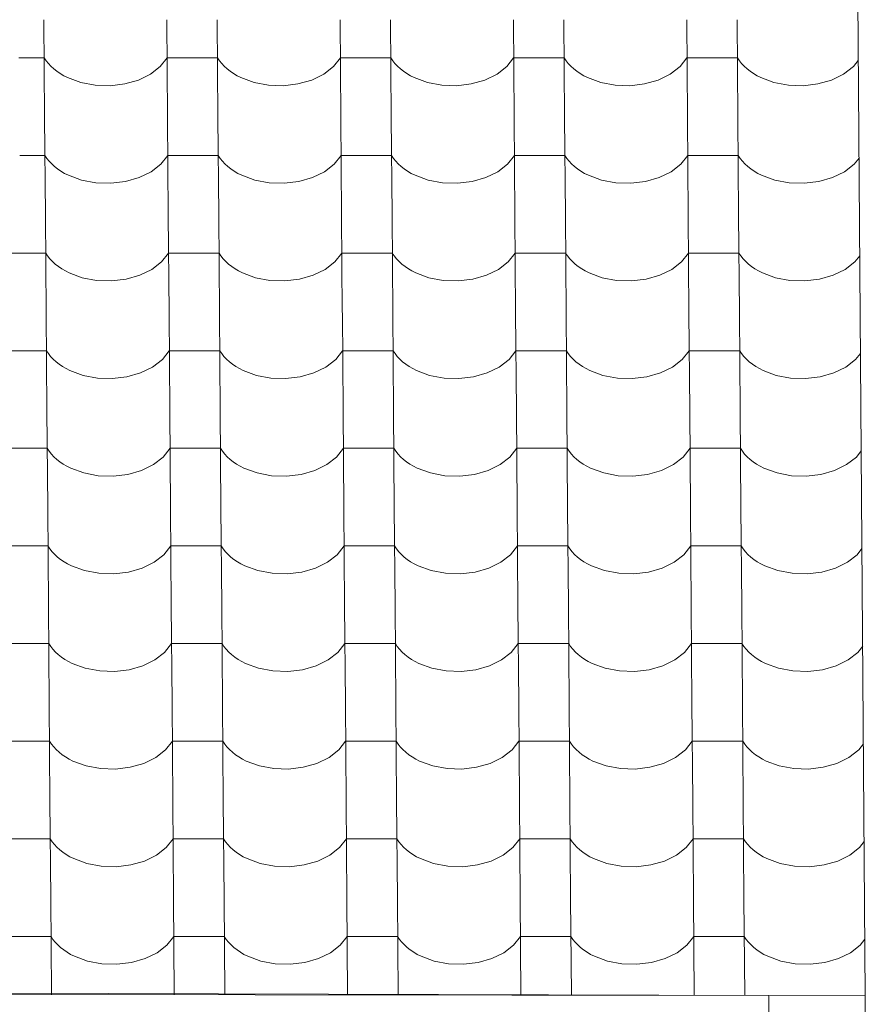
# Model space of a CAD drawing. Header units: millimetres. Extents: x -27785 to 104762, y -947 to 11132.
# Tile 140 of 146: x -906 to -101, y 7030 to 7968. Entities that reach past the tile are written whole.
import ezdxf

# ---------------------------------------------------------------- set-up
doc = ezdxf.new("R2010")
doc.units = ezdxf.units.MM
doc.header["$MEASUREMENT"] = 0
for name, color, linetype in [('POHLED JIŽNÍ_1_Bourané_Konstrukce - střechy a skořepiny', 7, 'Continuous'), ('POHLED JIŽNÍ_1_Bourané_Výplně - Povrchové', 7, 'Continuous'), ('POHLED JIŽNÍ_1_Konstrukce - nosné', 7, 'Continuous')]:
    doc.layers.add(name, color=color, linetype=linetype)

# ---------------------------------------------------------------- blocks, each defined once
blk = doc.blocks.new('*X2', base_point=(-29303.7, -27473.93))
at = {"layer": 'POHLED JIŽNÍ_1_Bourané_Výplně - Povrchové', "color": 7, "linetype": 'Continuous', "lineweight": 13}
for p, q in [((-883.4, 7968.19), (-882.68, 7875.52)), ((-766.44, 7968.19), (-765.72, 7875.52)), ((-718.41, 7968.19), (-717.68, 7875.52)), ((-601.44, 7968.19), (-600.72, 7875.52)), ((-553.41, 7968.19), (-552.69, 7875.52)), ((-436.45, 7968.19), (-435.73, 7875.52)), ((-388.41, 7968.19), (-387.69, 7875.52)), ((-271.45, 7968.19), (-270.73, 7875.52)), ((-223.42, 7968.19), (-222.7, 7875.52)), ((-883.12, 7932.04), (-907.14, 7932.04)), ((-883.12, 7932.04), (-881.27, 7929.25)), ((-881.27, 7929.25), (-879.13, 7926.55)), ((-772.76, 7923.65), (-766.16, 7932.04)), ((-742.14, 7932.04), (-766.16, 7932.04)), ((-718.12, 7932.04), (-742.14, 7932.04)), ((-718.12, 7932.04), (-716.28, 7929.25)), ((-716.28, 7929.25), (-714.14, 7926.55)), ((-607.77, 7923.65), (-601.16, 7932.04)), ((-577.15, 7932.04), (-601.16, 7932.04)), ((-553.13, 7932.04), (-577.15, 7932.04)), ((-553.13, 7932.04), (-551.28, 7929.25)), ((-551.28, 7929.25), (-549.14, 7926.55)), ((-442.77, 7923.65), (-436.17, 7932.04)), ((-412.15, 7932.04), (-436.17, 7932.04)), ((-388.13, 7932.04), (-412.15, 7932.04)), ((-388.13, 7932.04), (-386.29, 7929.25)), ((-386.29, 7929.25), (-384.14, 7926.55)), ((-277.77, 7923.65), (-271.17, 7932.04)), ((-247.15, 7932.04), (-271.17, 7932.04)), ((-223.14, 7932.04), (-247.15, 7932.04)), ((-223.14, 7932.04), (-221.29, 7929.25)), ((-221.29, 7929.25), (-219.15, 7926.55)), ((-112.78, 7923.65), (-108.07, 7929.63)), ((-879.13, 7926.55), (-876.7, 7923.96)), ((-876.7, 7923.96), (-874, 7921.5)), ((-874, 7921.5), (-871.05, 7919.17)), ((-871.05, 7919.17), (-867.84, 7916.99)), ((-782.02, 7916.48), (-772.76, 7923.65)), ((-714.14, 7926.55), (-711.71, 7923.96)), ((-711.71, 7923.96), (-709.01, 7921.5)), ((-709.01, 7921.5), (-706.05, 7919.17)), ((-706.05, 7919.17), (-702.85, 7916.99)), ((-617.02, 7916.48), (-607.77, 7923.65)), ((-549.14, 7926.55), (-546.71, 7923.96)), ((-546.71, 7923.96), (-544.01, 7921.5)), ((-544.01, 7921.5), (-541.05, 7919.17)), ((-541.05, 7919.17), (-537.85, 7916.99)), ((-452.02, 7916.48), (-442.77, 7923.65)), ((-384.14, 7926.55), (-381.72, 7923.96)), ((-381.72, 7923.96), (-379.02, 7921.5)), ((-379.02, 7921.5), (-376.06, 7919.17)), ((-376.06, 7919.17), (-372.86, 7916.99)), ((-287.03, 7916.48), (-277.77, 7923.65)), ((-219.15, 7926.55), (-216.72, 7923.96)), ((-216.72, 7923.96), (-214.02, 7921.5)), ((-214.02, 7921.5), (-211.06, 7919.17)), ((-211.06, 7919.17), (-207.86, 7916.99)), ((-122.03, 7916.48), (-112.78, 7923.65)), ((-867.84, 7916.99), (-864.42, 7914.97)), ((-864.42, 7914.97), (-860.78, 7913.13)), ((-860.78, 7913.13), (-848.3, 7908.55)), ((-848.3, 7908.55), (-834.62, 7905.97)), ((-806.48, 7907.16), (-793.45, 7910.89)), ((-793.45, 7910.89), (-782.02, 7916.48)), ((-702.85, 7916.99), (-699.42, 7914.97)), ((-699.42, 7914.97), (-695.78, 7913.13)), ((-695.78, 7913.13), (-683.31, 7908.55)), ((-683.31, 7908.55), (-669.63, 7905.97)), ((-641.48, 7907.16), (-628.45, 7910.89)), ((-628.45, 7910.89), (-617.02, 7916.48)), ((-537.85, 7916.99), (-534.42, 7914.97)), ((-534.42, 7914.97), (-530.79, 7913.13)), ((-530.79, 7913.13), (-518.31, 7908.55)), ((-518.31, 7908.55), (-504.63, 7905.97)), ((-476.49, 7907.16), (-463.46, 7910.89)), ((-463.46, 7910.89), (-452.02, 7916.48)), ((-372.86, 7916.99), (-369.43, 7914.97)), ((-369.43, 7914.97), (-365.79, 7913.13)), ((-365.79, 7913.13), (-353.31, 7908.55)), ((-353.31, 7908.55), (-339.63, 7905.97)), ((-311.49, 7907.16), (-298.46, 7910.89)), ((-298.46, 7910.89), (-287.03, 7916.48)), ((-207.86, 7916.99), (-204.43, 7914.97)), ((-204.43, 7914.97), (-200.8, 7913.13)), ((-200.8, 7913.13), (-188.32, 7908.55)), ((-188.32, 7908.55), (-174.64, 7905.97)), ((-146.49, 7907.16), (-133.46, 7910.89)), ((-133.46, 7910.89), (-122.03, 7916.48)), ((-834.62, 7905.97), (-820.44, 7905.49)), ((-820.44, 7905.49), (-806.48, 7907.16)), ((-669.63, 7905.97), (-655.44, 7905.49)), ((-655.44, 7905.49), (-641.48, 7907.16)), ((-504.63, 7905.97), (-490.45, 7905.49)), ((-490.45, 7905.49), (-476.49, 7907.16)), ((-339.63, 7905.97), (-325.45, 7905.49)), ((-325.45, 7905.49), (-311.49, 7907.16)), ((-174.64, 7905.97), (-160.46, 7905.49)), ((-160.46, 7905.49), (-146.49, 7907.16)), ((-882.68, 7875.19), (-881.96, 7782.51)), ((-765.72, 7875.19), (-765, 7782.51)), ((-717.68, 7875.19), (-716.96, 7782.51)), ((-600.72, 7875.19), (-600, 7782.51)), ((-552.69, 7875.19), (-551.97, 7782.51)), ((-435.72, 7875.19), (-435, 7782.51)), ((-387.69, 7875.19), (-386.97, 7782.51)), ((-270.73, 7875.19), (-270.01, 7782.51)), ((-222.69, 7875.19), (-221.97, 7782.51)), ((-882.4, 7839.03), (-906.41, 7839.03)), ((-882.4, 7839.03), (-880.55, 7836.24)), ((-880.55, 7836.24), (-878.41, 7833.54)), ((-878.41, 7833.54), (-875.98, 7830.95)), ((-772.04, 7830.64), (-765.43, 7839.03)), ((-741.42, 7839.03), (-765.43, 7839.03)), ((-717.4, 7839.03), (-741.42, 7839.03)), ((-717.4, 7839.03), (-715.56, 7836.24)), ((-715.56, 7836.24), (-713.41, 7833.54)), ((-713.41, 7833.54), (-710.99, 7830.95)), ((-607.04, 7830.64), (-600.44, 7839.03)), ((-576.42, 7839.03), (-600.44, 7839.03)), ((-552.4, 7839.03), (-576.42, 7839.03)), ((-552.4, 7839.03), (-550.56, 7836.24)), ((-550.56, 7836.24), (-548.42, 7833.54)), ((-548.42, 7833.54), (-545.99, 7830.95)), ((-442.05, 7830.64), (-435.44, 7839.03)), ((-411.43, 7839.03), (-435.44, 7839.03)), ((-387.41, 7839.03), (-411.43, 7839.03)), ((-387.41, 7839.03), (-385.56, 7836.24)), ((-385.56, 7836.24), (-383.42, 7833.54)), ((-383.42, 7833.54), (-380.99, 7830.95)), ((-277.05, 7830.64), (-270.45, 7839.03)), ((-246.43, 7839.03), (-270.45, 7839.03)), ((-222.41, 7839.03), (-246.43, 7839.03)), ((-222.41, 7839.03), (-220.57, 7836.24)), ((-220.57, 7836.24), (-218.43, 7833.54)), ((-218.43, 7833.54), (-216, 7830.95)), ((-112.05, 7830.64), (-107.38, 7836.58)), ((-875.98, 7830.95), (-873.28, 7828.49)), ((-873.28, 7828.49), (-870.32, 7826.16)), ((-870.32, 7826.16), (-867.12, 7823.98)), ((-867.12, 7823.98), (-863.69, 7821.96)), ((-781.29, 7823.47), (-772.04, 7830.64)), ((-710.99, 7830.95), (-708.29, 7828.49)), ((-708.29, 7828.49), (-705.33, 7826.16)), ((-705.33, 7826.16), (-702.12, 7823.98)), ((-702.12, 7823.98), (-698.7, 7821.96)), ((-616.3, 7823.47), (-607.04, 7830.64)), ((-545.99, 7830.95), (-543.29, 7828.49)), ((-543.29, 7828.49), (-540.33, 7826.16)), ((-540.33, 7826.16), (-537.13, 7823.98)), ((-537.13, 7823.98), (-533.7, 7821.96)), ((-451.3, 7823.47), (-442.05, 7830.64)), ((-380.99, 7830.95), (-378.29, 7828.49)), ((-378.29, 7828.49), (-375.33, 7826.16)), ((-375.33, 7826.16), (-372.13, 7823.98)), ((-372.13, 7823.98), (-368.71, 7821.96)), ((-286.3, 7823.47), (-277.05, 7830.64)), ((-216, 7830.95), (-213.3, 7828.49)), ((-213.3, 7828.49), (-210.34, 7826.16)), ((-210.34, 7826.16), (-207.14, 7823.98)), ((-207.14, 7823.98), (-203.71, 7821.96)), ((-121.31, 7823.47), (-112.05, 7830.64)), ((-863.69, 7821.96), (-860.06, 7820.12)), ((-860.06, 7820.12), (-847.58, 7815.54)), ((-847.58, 7815.54), (-833.9, 7812.96)), ((-819.72, 7812.49), (-805.75, 7814.16)), ((-805.75, 7814.16), (-792.72, 7817.88)), ((-792.72, 7817.88), (-781.29, 7823.47)), ((-698.7, 7821.96), (-695.06, 7820.12)), ((-695.06, 7820.12), (-682.58, 7815.54)), ((-682.58, 7815.54), (-668.9, 7812.96)), ((-654.72, 7812.49), (-640.76, 7814.16)), ((-640.76, 7814.16), (-627.73, 7817.88)), ((-627.73, 7817.88), (-616.3, 7823.47)), ((-533.7, 7821.96), (-530.07, 7820.12)), ((-530.07, 7820.12), (-517.59, 7815.54)), ((-517.59, 7815.54), (-503.91, 7812.96)), ((-489.72, 7812.49), (-475.76, 7814.16)), ((-475.76, 7814.16), (-462.73, 7817.88)), ((-462.73, 7817.88), (-451.3, 7823.47)), ((-368.71, 7821.96), (-365.07, 7820.12)), ((-365.07, 7820.12), (-352.59, 7815.54)), ((-352.59, 7815.54), (-338.91, 7812.96)), ((-324.73, 7812.49), (-310.77, 7814.16)), ((-310.77, 7814.16), (-297.74, 7817.88)), ((-297.74, 7817.88), (-286.3, 7823.47)), ((-203.71, 7821.96), (-200.07, 7820.12)), ((-200.07, 7820.12), (-187.59, 7815.54)), ((-187.59, 7815.54), (-173.92, 7812.96)), ((-159.73, 7812.49), (-145.77, 7814.16)), ((-145.77, 7814.16), (-132.74, 7817.88)), ((-132.74, 7817.88), (-121.31, 7823.47)), ((-833.9, 7812.96), (-819.72, 7812.49)), ((-668.9, 7812.96), (-654.72, 7812.49)), ((-503.91, 7812.96), (-489.72, 7812.49)), ((-338.91, 7812.96), (-324.73, 7812.49)), ((-173.92, 7812.96), (-159.73, 7812.49)), ((-881.95, 7782.18), (-881.23, 7689.5)), ((-764.99, 7782.18), (-764.27, 7689.5)), ((-716.96, 7782.18), (-716.24, 7689.5)), ((-600, 7782.18), (-599.28, 7689.5)), ((-551.96, 7782.18), (-551.24, 7689.5)), ((-435, 7782.18), (-434.28, 7689.5)), ((-386.97, 7782.18), (-386.25, 7689.5)), ((-270, 7782.18), (-269.28, 7689.5)), ((-221.97, 7782.18), (-221.25, 7689.5)), ((-905.69, 7746.02), (-929.71, 7746.02)), ((-881.67, 7746.02), (-905.69, 7746.02)), ((-881.67, 7746.02), (-879.83, 7743.23)), ((-879.83, 7743.23), (-877.69, 7740.53)), ((-877.69, 7740.53), (-875.26, 7737.94)), ((-771.31, 7737.63), (-764.71, 7746.02)), ((-740.69, 7746.02), (-764.71, 7746.02)), ((-716.68, 7746.02), (-740.69, 7746.02)), ((-716.68, 7746.02), (-714.83, 7743.23)), ((-714.83, 7743.23), (-712.69, 7740.53)), ((-712.69, 7740.53), (-710.26, 7737.94)), ((-606.32, 7737.63), (-599.72, 7746.02)), ((-575.7, 7746.02), (-599.72, 7746.02)), ((-551.68, 7746.02), (-575.7, 7746.02)), ((-551.68, 7746.02), (-549.84, 7743.23)), ((-549.84, 7743.23), (-547.69, 7740.53)), ((-547.69, 7740.53), (-545.27, 7737.94)), ((-441.32, 7737.63), (-434.72, 7746.02)), ((-410.7, 7746.02), (-434.72, 7746.02)), ((-386.69, 7746.02), (-410.7, 7746.02)), ((-386.69, 7746.02), (-384.84, 7743.23)), ((-384.84, 7743.23), (-382.7, 7740.53)), ((-382.7, 7740.53), (-380.27, 7737.94)), ((-276.33, 7737.63), (-269.72, 7746.02)), ((-245.71, 7746.02), (-269.72, 7746.02)), ((-221.69, 7746.02), (-245.71, 7746.02)), ((-221.69, 7746.02), (-219.84, 7743.23)), ((-219.84, 7743.23), (-217.7, 7740.53)), ((-217.7, 7740.53), (-215.27, 7737.94)), ((-111.33, 7737.63), (-106.68, 7743.54)), ((-875.26, 7737.94), (-872.56, 7735.48)), ((-872.56, 7735.48), (-869.6, 7733.15)), ((-869.6, 7733.15), (-866.4, 7730.97)), ((-866.4, 7730.97), (-862.97, 7728.96)), ((-792, 7724.87), (-780.57, 7730.46)), ((-780.57, 7730.46), (-771.31, 7737.63)), ((-710.26, 7737.94), (-707.56, 7735.48)), ((-707.56, 7735.48), (-704.6, 7733.15)), ((-704.6, 7733.15), (-701.4, 7730.97)), ((-701.4, 7730.97), (-697.97, 7728.96)), ((-627.01, 7724.87), (-615.57, 7730.46)), ((-615.57, 7730.46), (-606.32, 7737.63)), ((-545.27, 7737.94), (-542.57, 7735.48)), ((-542.57, 7735.48), (-539.61, 7733.15)), ((-539.61, 7733.15), (-536.41, 7730.97)), ((-536.41, 7730.97), (-532.98, 7728.96)), ((-462.01, 7724.87), (-450.58, 7730.46)), ((-450.58, 7730.46), (-441.32, 7737.63)), ((-380.27, 7737.94), (-377.57, 7735.48)), ((-377.57, 7735.48), (-374.61, 7733.15)), ((-374.61, 7733.15), (-371.41, 7730.97)), ((-371.41, 7730.97), (-367.98, 7728.96)), ((-297.01, 7724.87), (-285.58, 7730.46)), ((-285.58, 7730.46), (-276.33, 7737.63)), ((-215.27, 7737.94), (-212.57, 7735.48)), ((-212.57, 7735.48), (-209.61, 7733.15)), ((-209.61, 7733.15), (-206.41, 7730.97)), ((-206.41, 7730.97), (-202.99, 7728.96)), ((-132.02, 7724.87), (-120.58, 7730.46)), ((-120.58, 7730.46), (-111.33, 7737.63)), ((-862.97, 7728.96), (-859.33, 7727.11)), ((-859.33, 7727.11), (-846.85, 7722.54)), ((-846.85, 7722.54), (-833.18, 7719.95)), ((-818.99, 7719.48), (-805.03, 7721.15)), ((-805.03, 7721.15), (-792, 7724.87)), ((-697.97, 7728.96), (-694.34, 7727.11)), ((-694.34, 7727.11), (-681.86, 7722.54)), ((-681.86, 7722.54), (-668.18, 7719.95)), ((-654, 7719.48), (-640.04, 7721.15)), ((-640.04, 7721.15), (-627.01, 7724.87)), ((-532.98, 7728.96), (-529.34, 7727.11)), ((-529.34, 7727.11), (-516.86, 7722.54)), ((-516.86, 7722.54), (-503.18, 7719.95)), ((-489, 7719.48), (-475.04, 7721.15)), ((-475.04, 7721.15), (-462.01, 7724.87)), ((-367.98, 7728.96), (-364.35, 7727.11)), ((-364.35, 7727.11), (-351.87, 7722.54)), ((-351.87, 7722.54), (-338.19, 7719.95)), ((-324.01, 7719.48), (-310.04, 7721.15)), ((-310.04, 7721.15), (-297.01, 7724.87)), ((-202.99, 7728.96), (-199.35, 7727.11)), ((-199.35, 7727.11), (-186.87, 7722.54)), ((-186.87, 7722.54), (-173.19, 7719.95)), ((-159.01, 7719.48), (-145.05, 7721.15)), ((-145.05, 7721.15), (-132.02, 7724.87)), ((-833.18, 7719.95), (-818.99, 7719.48)), ((-668.18, 7719.95), (-654, 7719.48)), ((-503.18, 7719.95), (-489, 7719.48)), ((-338.19, 7719.95), (-324.01, 7719.48)), ((-173.19, 7719.95), (-159.01, 7719.48)), ((-881.23, 7689.17), (-880.51, 7596.49)), ((-764.27, 7689.17), (-763.55, 7596.49)), ((-716.23, 7689.17), (-715.51, 7596.49)), ((-599.27, 7689.17), (-598.55, 7596.49)), ((-551.24, 7689.17), (-550.52, 7596.49)), ((-434.28, 7689.17), (-433.56, 7596.49)), ((-386.24, 7689.17), (-385.52, 7596.49)), ((-269.28, 7689.17), (-268.56, 7596.49)), ((-221.25, 7689.17), (-220.53, 7596.49)), ((-904.97, 7653.01), (-928.98, 7653.01)), ((-880.95, 7653.01), (-904.97, 7653.01)), ((-880.95, 7653.01), (-879.1, 7650.22)), ((-879.1, 7650.22), (-876.96, 7647.52)), ((-876.96, 7647.52), (-874.53, 7644.93)), ((-770.59, 7644.62), (-763.99, 7653.01)), ((-739.97, 7653.01), (-763.99, 7653.01)), ((-715.95, 7653.01), (-739.97, 7653.01)), ((-715.95, 7653.01), (-714.11, 7650.22)), ((-714.11, 7650.22), (-711.97, 7647.52)), ((-711.97, 7647.52), (-709.54, 7644.93)), ((-605.59, 7644.62), (-598.99, 7653.01)), ((-574.97, 7653.01), (-598.99, 7653.01)), ((-550.96, 7653.01), (-574.97, 7653.01)), ((-550.96, 7653.01), (-549.11, 7650.22)), ((-549.11, 7650.22), (-546.97, 7647.52)), ((-546.97, 7647.52), (-544.54, 7644.93)), ((-440.6, 7644.62), (-434, 7653.01)), ((-409.98, 7653.01), (-434, 7653.01)), ((-385.96, 7653.01), (-409.98, 7653.01)), ((-385.96, 7653.01), (-384.12, 7650.22)), ((-384.12, 7650.22), (-381.97, 7647.52)), ((-381.97, 7647.52), (-379.55, 7644.93)), ((-275.6, 7644.62), (-269, 7653.01)), ((-244.98, 7653.01), (-269, 7653.01)), ((-220.97, 7653.01), (-244.98, 7653.01)), ((-220.97, 7653.01), (-219.12, 7650.22)), ((-219.12, 7650.22), (-216.98, 7647.52)), ((-216.98, 7647.52), (-214.55, 7644.93)), ((-110.61, 7644.62), (-105.99, 7650.49)), ((-874.53, 7644.93), (-871.83, 7642.47)), ((-871.83, 7642.47), (-868.88, 7640.14)), ((-868.88, 7640.14), (-865.67, 7637.96)), ((-865.67, 7637.96), (-862.25, 7635.95)), ((-862.25, 7635.95), (-858.61, 7634.1)), ((-791.28, 7631.86), (-779.84, 7637.45)), ((-779.84, 7637.45), (-770.59, 7644.62)), ((-709.54, 7644.93), (-706.84, 7642.47)), ((-706.84, 7642.47), (-703.88, 7640.14)), ((-703.88, 7640.14), (-700.68, 7637.96)), ((-700.68, 7637.96), (-697.25, 7635.95)), ((-697.25, 7635.95), (-693.61, 7634.1)), ((-626.28, 7631.86), (-614.85, 7637.45)), ((-614.85, 7637.45), (-605.59, 7644.62)), ((-544.54, 7644.93), (-541.84, 7642.47)), ((-541.84, 7642.47), (-538.88, 7640.14)), ((-538.88, 7640.14), (-535.68, 7637.96)), ((-535.68, 7637.96), (-532.25, 7635.95)), ((-532.25, 7635.95), (-528.62, 7634.1)), ((-461.29, 7631.86), (-449.85, 7637.45)), ((-449.85, 7637.45), (-440.6, 7644.62)), ((-379.55, 7644.93), (-376.85, 7642.47)), ((-376.85, 7642.47), (-373.89, 7640.14)), ((-373.89, 7640.14), (-370.69, 7637.96)), ((-370.69, 7637.96), (-367.26, 7635.95)), ((-367.26, 7635.95), (-363.62, 7634.1)), ((-296.29, 7631.86), (-284.86, 7637.45)), ((-284.86, 7637.45), (-275.6, 7644.62)), ((-214.55, 7644.93), (-211.85, 7642.47)), ((-211.85, 7642.47), (-208.89, 7640.14)), ((-208.89, 7640.14), (-205.69, 7637.96)), ((-205.69, 7637.96), (-202.26, 7635.95)), ((-202.26, 7635.95), (-198.63, 7634.1)), ((-131.29, 7631.86), (-119.86, 7637.45)), ((-119.86, 7637.45), (-110.61, 7644.62)), ((-858.61, 7634.1), (-846.13, 7629.53)), ((-846.13, 7629.53), (-832.45, 7626.94)), ((-832.45, 7626.94), (-818.27, 7626.47)), ((-818.27, 7626.47), (-804.31, 7628.14)), ((-804.31, 7628.14), (-791.28, 7631.86)), ((-693.61, 7634.1), (-681.14, 7629.53)), ((-681.14, 7629.53), (-667.46, 7626.94)), ((-667.46, 7626.94), (-653.27, 7626.47)), ((-653.27, 7626.47), (-639.31, 7628.14)), ((-639.31, 7628.14), (-626.28, 7631.86)), ((-528.62, 7634.1), (-516.14, 7629.53)), ((-516.14, 7629.53), (-502.46, 7626.94)), ((-502.46, 7626.94), (-488.28, 7626.47)), ((-488.28, 7626.47), (-474.32, 7628.14)), ((-474.32, 7628.14), (-461.29, 7631.86)), ((-363.62, 7634.1), (-351.14, 7629.53)), ((-351.14, 7629.53), (-337.46, 7626.94)), ((-337.46, 7626.94), (-323.28, 7626.47)), ((-323.28, 7626.47), (-309.32, 7628.14)), ((-309.32, 7628.14), (-296.29, 7631.86)), ((-198.63, 7634.1), (-186.15, 7629.53)), ((-186.15, 7629.53), (-172.47, 7626.94)), ((-172.47, 7626.94), (-158.29, 7626.47)), ((-158.29, 7626.47), (-144.32, 7628.14)), ((-144.32, 7628.14), (-131.29, 7631.86)), ((-880.51, 7596.16), (-879.79, 7503.48)), ((-763.55, 7596.16), (-762.82, 7503.48)), ((-715.51, 7596.16), (-714.79, 7503.48)), ((-598.55, 7596.16), (-597.83, 7503.48)), ((-550.52, 7596.16), (-549.79, 7503.48)), ((-433.55, 7596.16), (-432.83, 7503.48)), ((-385.52, 7596.16), (-384.8, 7503.48)), ((-268.56, 7596.16), (-267.84, 7503.48)), ((-220.52, 7596.16), (-219.8, 7503.48)), ((-904.24, 7560), (-928.26, 7560)), ((-880.23, 7560), (-904.24, 7560)), ((-880.23, 7560), (-878.38, 7557.21)), ((-878.38, 7557.21), (-876.24, 7554.51)), ((-876.24, 7554.51), (-873.81, 7551.93)), ((-873.81, 7551.93), (-871.11, 7549.46)), ((-779.12, 7544.44), (-769.87, 7551.62)), ((-769.87, 7551.62), (-763.26, 7560)), ((-739.25, 7560), (-763.26, 7560)), ((-715.23, 7560), (-739.25, 7560)), ((-715.23, 7560), (-713.38, 7557.21)), ((-713.38, 7557.21), (-711.24, 7554.51)), ((-711.24, 7554.51), (-708.81, 7551.93)), ((-708.81, 7551.93), (-706.11, 7549.46)), ((-614.12, 7544.44), (-604.87, 7551.62)), ((-604.87, 7551.62), (-598.27, 7560)), ((-574.25, 7560), (-598.27, 7560)), ((-550.23, 7560), (-574.25, 7560)), ((-550.23, 7560), (-548.39, 7557.21)), ((-548.39, 7557.21), (-546.25, 7554.51)), ((-546.25, 7554.51), (-543.82, 7551.93)), ((-543.82, 7551.93), (-541.12, 7549.46)), ((-449.13, 7544.44), (-439.87, 7551.62)), ((-439.87, 7551.62), (-433.27, 7560)), ((-409.26, 7560), (-433.27, 7560)), ((-385.24, 7560), (-409.26, 7560)), ((-385.24, 7560), (-383.39, 7557.21)), ((-383.39, 7557.21), (-381.25, 7554.51)), ((-381.25, 7554.51), (-378.82, 7551.93)), ((-378.82, 7551.93), (-376.12, 7549.46)), ((-284.13, 7544.44), (-274.88, 7551.62)), ((-274.88, 7551.62), (-268.28, 7560)), ((-244.26, 7560), (-268.28, 7560)), ((-220.24, 7560), (-244.26, 7560)), ((-220.24, 7560), (-218.4, 7557.21)), ((-218.4, 7557.21), (-216.25, 7554.51)), ((-216.25, 7554.51), (-213.83, 7551.93)), ((-213.83, 7551.93), (-211.13, 7549.46)), ((-119.14, 7544.44), (-109.88, 7551.62)), ((-109.88, 7551.62), (-105.29, 7557.45)), ((-871.11, 7549.46), (-868.15, 7547.13)), ((-868.15, 7547.13), (-864.95, 7544.96)), ((-864.95, 7544.96), (-861.52, 7542.94)), ((-861.52, 7542.94), (-857.89, 7541.09)), ((-790.55, 7538.85), (-779.12, 7544.44)), ((-706.11, 7549.46), (-703.16, 7547.13)), ((-703.16, 7547.13), (-699.95, 7544.96)), ((-699.95, 7544.96), (-696.53, 7542.94)), ((-696.53, 7542.94), (-692.89, 7541.09)), ((-625.56, 7538.85), (-614.12, 7544.44)), ((-541.12, 7549.46), (-538.16, 7547.13)), ((-538.16, 7547.13), (-534.96, 7544.96)), ((-534.96, 7544.96), (-531.53, 7542.94)), ((-531.53, 7542.94), (-527.89, 7541.09)), ((-460.56, 7538.85), (-449.13, 7544.44)), ((-376.12, 7549.46), (-373.16, 7547.13)), ((-373.16, 7547.13), (-369.96, 7544.96)), ((-369.96, 7544.96), (-366.53, 7542.94)), ((-366.53, 7542.94), (-362.9, 7541.09)), ((-295.57, 7538.85), (-284.13, 7544.44)), ((-211.13, 7549.46), (-208.17, 7547.13)), ((-208.17, 7547.13), (-204.97, 7544.96)), ((-204.97, 7544.96), (-201.54, 7542.94)), ((-201.54, 7542.94), (-197.9, 7541.09)), ((-130.57, 7538.85), (-119.14, 7544.44)), ((-857.89, 7541.09), (-845.41, 7536.52)), ((-845.41, 7536.52), (-831.73, 7533.93)), ((-831.73, 7533.93), (-817.55, 7533.46)), ((-817.55, 7533.46), (-803.58, 7535.13)), ((-803.58, 7535.13), (-790.55, 7538.85)), ((-692.89, 7541.09), (-680.41, 7536.52)), ((-680.41, 7536.52), (-666.73, 7533.93)), ((-666.73, 7533.93), (-652.55, 7533.46)), ((-652.55, 7533.46), (-638.59, 7535.13)), ((-638.59, 7535.13), (-625.56, 7538.85)), ((-527.89, 7541.09), (-515.42, 7536.52)), ((-515.42, 7536.52), (-501.74, 7533.93)), ((-501.74, 7533.93), (-487.55, 7533.46)), ((-487.55, 7533.46), (-473.59, 7535.13)), ((-473.59, 7535.13), (-460.56, 7538.85)), ((-362.9, 7541.09), (-350.42, 7536.52)), ((-350.42, 7536.52), (-336.74, 7533.93)), ((-336.74, 7533.93), (-322.56, 7533.46)), ((-322.56, 7533.46), (-308.6, 7535.13)), ((-308.6, 7535.13), (-295.57, 7538.85)), ((-197.9, 7541.09), (-185.42, 7536.52)), ((-185.42, 7536.52), (-171.74, 7533.93)), ((-171.74, 7533.93), (-157.56, 7533.46)), ((-157.56, 7533.46), (-143.6, 7535.13)), ((-143.6, 7535.13), (-130.57, 7538.85)), ((-879.78, 7503.15), (-879.06, 7410.47)), ((-762.82, 7503.15), (-762.1, 7410.47)), ((-714.79, 7503.15), (-714.07, 7410.47)), ((-597.83, 7503.15), (-597.1, 7410.47)), ((-549.79, 7503.15), (-549.07, 7410.47)), ((-432.83, 7503.15), (-432.11, 7410.47)), ((-384.8, 7503.15), (-384.07, 7410.47)), ((-267.83, 7503.15), (-267.11, 7410.47)), ((-219.8, 7503.15), (-219.08, 7410.47)), ((-903.52, 7466.99), (-927.54, 7466.99)), ((-879.5, 7466.99), (-903.52, 7466.99)), ((-879.5, 7466.99), (-877.66, 7464.2)), ((-877.66, 7464.2), (-875.51, 7461.5)), ((-875.51, 7461.5), (-873.09, 7458.92)), ((-873.09, 7458.92), (-870.39, 7456.45)), ((-778.4, 7451.43), (-769.14, 7458.61)), ((-769.14, 7458.61), (-762.54, 7466.99)), ((-738.52, 7466.99), (-762.54, 7466.99)), ((-714.51, 7466.99), (-738.52, 7466.99)), ((-714.51, 7466.99), (-712.66, 7464.2)), ((-712.66, 7464.2), (-710.52, 7461.5)), ((-710.52, 7461.5), (-708.09, 7458.92)), ((-708.09, 7458.92), (-705.39, 7456.45)), ((-613.4, 7451.43), (-604.15, 7458.61)), ((-604.15, 7458.61), (-597.54, 7466.99)), ((-573.53, 7466.99), (-597.54, 7466.99)), ((-549.51, 7466.99), (-573.53, 7466.99)), ((-549.51, 7466.99), (-547.66, 7464.2)), ((-547.66, 7464.2), (-545.52, 7461.5)), ((-545.52, 7461.5), (-543.09, 7458.92)), ((-543.09, 7458.92), (-540.39, 7456.45)), ((-448.41, 7451.43), (-439.15, 7458.61)), ((-439.15, 7458.61), (-432.55, 7466.99)), ((-408.53, 7466.99), (-432.55, 7466.99)), ((-384.51, 7466.99), (-408.53, 7466.99)), ((-384.51, 7466.99), (-382.67, 7464.2)), ((-382.67, 7464.2), (-380.53, 7461.5)), ((-380.53, 7461.5), (-378.1, 7458.92)), ((-378.1, 7458.92), (-375.4, 7456.45)), ((-283.41, 7451.43), (-274.16, 7458.61)), ((-274.16, 7458.61), (-267.55, 7466.99)), ((-243.54, 7466.99), (-267.55, 7466.99)), ((-219.52, 7466.99), (-243.54, 7466.99)), ((-219.52, 7466.99), (-217.67, 7464.2)), ((-217.67, 7464.2), (-215.53, 7461.5)), ((-215.53, 7461.5), (-213.1, 7458.92)), ((-213.1, 7458.92), (-210.4, 7456.45)), ((-118.41, 7451.43), (-109.16, 7458.61)), ((-109.16, 7458.61), (-104.59, 7464.41)), ((-870.39, 7456.45), (-867.43, 7454.13)), ((-867.43, 7454.13), (-864.23, 7451.95)), ((-864.23, 7451.95), (-860.8, 7449.93)), ((-860.8, 7449.93), (-857.16, 7448.08)), ((-789.83, 7445.84), (-778.4, 7451.43)), ((-705.39, 7456.45), (-702.43, 7454.13)), ((-702.43, 7454.13), (-699.23, 7451.95)), ((-699.23, 7451.95), (-695.8, 7449.93)), ((-695.8, 7449.93), (-692.17, 7448.08)), ((-624.83, 7445.84), (-613.4, 7451.43)), ((-540.39, 7456.45), (-537.44, 7454.13)), ((-537.44, 7454.13), (-534.23, 7451.95)), ((-534.23, 7451.95), (-530.81, 7449.93)), ((-530.81, 7449.93), (-527.17, 7448.08)), ((-459.84, 7445.84), (-448.41, 7451.43)), ((-375.4, 7456.45), (-372.44, 7454.13)), ((-372.44, 7454.13), (-369.24, 7451.95)), ((-369.24, 7451.95), (-365.81, 7449.93)), ((-365.81, 7449.93), (-362.17, 7448.08)), ((-294.84, 7445.84), (-283.41, 7451.43)), ((-210.4, 7456.45), (-207.44, 7454.13)), ((-207.44, 7454.13), (-204.24, 7451.95)), ((-204.24, 7451.95), (-200.81, 7449.93)), ((-200.81, 7449.93), (-197.18, 7448.08)), ((-129.85, 7445.84), (-118.41, 7451.43)), ((-857.16, 7448.08), (-844.68, 7443.51)), ((-844.68, 7443.51), (-831, 7440.92)), ((-831, 7440.92), (-816.82, 7440.45)), ((-816.82, 7440.45), (-802.86, 7442.12)), ((-802.86, 7442.12), (-789.83, 7445.84)), ((-692.17, 7448.08), (-679.69, 7443.51)), ((-679.69, 7443.51), (-666.01, 7440.92)), ((-666.01, 7440.92), (-651.83, 7440.45)), ((-651.83, 7440.45), (-637.86, 7442.12)), ((-637.86, 7442.12), (-624.83, 7445.84)), ((-527.17, 7448.08), (-514.69, 7443.51)), ((-514.69, 7443.51), (-501.01, 7440.92)), ((-501.01, 7440.92), (-486.83, 7440.45)), ((-486.83, 7440.45), (-472.87, 7442.12)), ((-472.87, 7442.12), (-459.84, 7445.84)), ((-362.17, 7448.08), (-349.7, 7443.51)), ((-349.7, 7443.51), (-336.02, 7440.92)), ((-336.02, 7440.92), (-321.83, 7440.45)), ((-321.83, 7440.45), (-307.87, 7442.12)), ((-307.87, 7442.12), (-294.84, 7445.84)), ((-197.18, 7448.08), (-184.7, 7443.51)), ((-184.7, 7443.51), (-171.02, 7440.92)), ((-171.02, 7440.92), (-156.84, 7440.45)), ((-156.84, 7440.45), (-142.88, 7442.12)), ((-142.88, 7442.12), (-129.85, 7445.84)), ((-879.06, 7410.14), (-878.34, 7317.46)), ((-762.1, 7410.14), (-761.38, 7317.46)), ((-714.06, 7410.14), (-713.34, 7317.46)), ((-597.1, 7410.14), (-596.38, 7317.46)), ((-549.07, 7410.14), (-548.35, 7317.46)), ((-432.11, 7410.14), (-431.39, 7317.46)), ((-384.07, 7410.14), (-383.35, 7317.46)), ((-267.11, 7410.14), (-266.39, 7317.46)), ((-219.08, 7410.14), (-218.36, 7317.46)), ((-902.8, 7373.98), (-926.81, 7373.98)), ((-878.78, 7373.98), (-902.8, 7373.98)), ((-878.78, 7373.98), (-876.93, 7371.19)), ((-768.42, 7365.6), (-761.82, 7373.98)), ((-737.8, 7373.98), (-761.82, 7373.98)), ((-713.78, 7373.98), (-737.8, 7373.98)), ((-713.78, 7373.98), (-711.94, 7371.19)), ((-603.42, 7365.6), (-596.82, 7373.98)), ((-572.8, 7373.98), (-596.82, 7373.98)), ((-548.79, 7373.98), (-572.8, 7373.98)), ((-548.79, 7373.98), (-546.94, 7371.19)), ((-438.43, 7365.6), (-431.82, 7373.98)), ((-407.81, 7373.98), (-431.82, 7373.98)), ((-383.79, 7373.98), (-407.81, 7373.98)), ((-383.79, 7373.98), (-381.95, 7371.19)), ((-273.43, 7365.6), (-266.83, 7373.98)), ((-242.81, 7373.98), (-266.83, 7373.98)), ((-218.79, 7373.98), (-242.81, 7373.98)), ((-218.79, 7373.98), (-216.95, 7371.19)), ((-876.93, 7371.19), (-874.79, 7368.49)), ((-874.79, 7368.49), (-872.36, 7365.91)), ((-872.36, 7365.91), (-869.66, 7363.44)), ((-777.67, 7358.43), (-768.42, 7365.6)), ((-711.94, 7371.19), (-709.79, 7368.49)), ((-709.79, 7368.49), (-707.37, 7365.91)), ((-707.37, 7365.91), (-704.67, 7363.44)), ((-612.68, 7358.43), (-603.42, 7365.6)), ((-546.94, 7371.19), (-544.8, 7368.49)), ((-544.8, 7368.49), (-542.37, 7365.91)), ((-542.37, 7365.91), (-539.67, 7363.44)), ((-447.68, 7358.43), (-438.43, 7365.6)), ((-381.95, 7371.19), (-379.8, 7368.49)), ((-379.8, 7368.49), (-377.38, 7365.91)), ((-377.38, 7365.91), (-374.67, 7363.44)), ((-282.69, 7358.43), (-273.43, 7365.6)), ((-216.95, 7371.19), (-214.81, 7368.49)), ((-214.81, 7368.49), (-212.38, 7365.91)), ((-212.38, 7365.91), (-209.68, 7363.44)), ((-117.69, 7358.43), (-108.44, 7365.6)), ((-108.44, 7365.6), (-103.9, 7371.36)), ((-869.66, 7363.44), (-866.7, 7361.12)), ((-866.7, 7361.12), (-863.5, 7358.94)), ((-863.5, 7358.94), (-860.07, 7356.92)), ((-860.07, 7356.92), (-856.44, 7355.07)), ((-856.44, 7355.07), (-843.96, 7350.5)), ((-789.11, 7352.83), (-777.67, 7358.43)), ((-704.67, 7363.44), (-701.71, 7361.12)), ((-701.71, 7361.12), (-698.51, 7358.94)), ((-698.51, 7358.94), (-695.08, 7356.92)), ((-695.08, 7356.92), (-691.44, 7355.07)), ((-691.44, 7355.07), (-678.96, 7350.5)), ((-624.11, 7352.83), (-612.68, 7358.43)), ((-539.67, 7363.44), (-536.71, 7361.12)), ((-536.71, 7361.12), (-533.51, 7358.94)), ((-533.51, 7358.94), (-530.08, 7356.92)), ((-530.08, 7356.92), (-526.45, 7355.07)), ((-526.45, 7355.07), (-513.97, 7350.5)), ((-459.11, 7352.83), (-447.68, 7358.43)), ((-374.67, 7363.44), (-371.72, 7361.12)), ((-371.72, 7361.12), (-368.51, 7358.94)), ((-368.51, 7358.94), (-365.09, 7356.92)), ((-365.09, 7356.92), (-361.45, 7355.07)), ((-361.45, 7355.07), (-348.97, 7350.5)), ((-294.12, 7352.83), (-282.69, 7358.43)), ((-209.68, 7363.44), (-206.72, 7361.12)), ((-206.72, 7361.12), (-203.52, 7358.94)), ((-203.52, 7358.94), (-200.09, 7356.92)), ((-200.09, 7356.92), (-196.46, 7355.07)), ((-196.46, 7355.07), (-183.98, 7350.5)), ((-129.12, 7352.83), (-117.69, 7358.43)), ((-843.96, 7350.5), (-830.28, 7347.91)), ((-830.28, 7347.91), (-816.1, 7347.44)), ((-816.1, 7347.44), (-802.14, 7349.11)), ((-802.14, 7349.11), (-789.11, 7352.83)), ((-678.96, 7350.5), (-665.28, 7347.91)), ((-665.28, 7347.91), (-651.1, 7347.44)), ((-651.1, 7347.44), (-637.14, 7349.11)), ((-637.14, 7349.11), (-624.11, 7352.83)), ((-513.97, 7350.5), (-500.29, 7347.91)), ((-500.29, 7347.91), (-486.11, 7347.44)), ((-486.11, 7347.44), (-472.14, 7349.11)), ((-472.14, 7349.11), (-459.11, 7352.83)), ((-348.97, 7350.5), (-335.29, 7347.91)), ((-335.29, 7347.91), (-321.11, 7347.44)), ((-321.11, 7347.44), (-307.15, 7349.11)), ((-307.15, 7349.11), (-294.12, 7352.83)), ((-183.98, 7350.5), (-170.3, 7347.91)), ((-170.3, 7347.91), (-156.11, 7347.44)), ((-156.11, 7347.44), (-142.15, 7349.11)), ((-142.15, 7349.11), (-129.12, 7352.83)), ((-878.34, 7317.13), (-877.62, 7224.46)), ((-761.37, 7317.13), (-760.65, 7224.46)), ((-713.34, 7317.13), (-712.62, 7224.46)), ((-596.38, 7317.13), (-595.66, 7224.46)), ((-548.34, 7317.13), (-547.62, 7224.46)), ((-431.38, 7317.13), (-430.66, 7224.46)), ((-383.35, 7317.13), (-382.63, 7224.46)), ((-266.39, 7317.13), (-265.67, 7224.46)), ((-218.35, 7317.13), (-217.63, 7224.46)), ((-902.07, 7280.97), (-926.09, 7280.97)), ((-878.05, 7280.97), (-902.07, 7280.97)), ((-878.05, 7280.97), (-876.21, 7278.18)), ((-767.7, 7272.59), (-761.09, 7280.97)), ((-737.08, 7280.97), (-761.09, 7280.97)), ((-713.06, 7280.97), (-737.08, 7280.97)), ((-713.06, 7280.97), (-711.21, 7278.18)), ((-602.7, 7272.59), (-596.1, 7280.97)), ((-572.08, 7280.97), (-596.1, 7280.97)), ((-548.06, 7280.97), (-572.08, 7280.97)), ((-548.06, 7280.97), (-546.22, 7278.18)), ((-437.7, 7272.59), (-431.1, 7280.97)), ((-407.08, 7280.97), (-431.1, 7280.97)), ((-383.07, 7280.97), (-407.08, 7280.97)), ((-383.07, 7280.97), (-381.22, 7278.18)), ((-272.71, 7272.59), (-266.11, 7280.97)), ((-242.09, 7280.97), (-266.11, 7280.97)), ((-218.07, 7280.97), (-242.09, 7280.97)), ((-218.07, 7280.97), (-216.23, 7278.18)), ((-876.21, 7278.18), (-874.07, 7275.48)), ((-874.07, 7275.48), (-871.64, 7272.9)), ((-871.64, 7272.9), (-868.94, 7270.43)), ((-868.94, 7270.43), (-865.98, 7268.11)), ((-776.95, 7265.42), (-767.7, 7272.59)), ((-711.21, 7278.18), (-709.07, 7275.48)), ((-709.07, 7275.48), (-706.64, 7272.9)), ((-706.64, 7272.9), (-703.94, 7270.43)), ((-703.94, 7270.43), (-700.98, 7268.11)), ((-611.95, 7265.42), (-602.7, 7272.59)), ((-546.22, 7278.18), (-544.08, 7275.48)), ((-544.08, 7275.48), (-541.65, 7272.9)), ((-541.65, 7272.9), (-538.95, 7270.43)), ((-538.95, 7270.43), (-535.99, 7268.11)), ((-446.96, 7265.42), (-437.7, 7272.59)), ((-381.22, 7278.18), (-379.08, 7275.48)), ((-379.08, 7275.48), (-376.65, 7272.9)), ((-376.65, 7272.9), (-373.95, 7270.43)), ((-373.95, 7270.43), (-370.99, 7268.11)), ((-281.96, 7265.42), (-272.71, 7272.59)), ((-216.23, 7278.18), (-214.08, 7275.48)), ((-214.08, 7275.48), (-211.66, 7272.9)), ((-211.66, 7272.9), (-208.96, 7270.43)), ((-208.96, 7270.43), (-206, 7268.11)), ((-116.97, 7265.42), (-107.71, 7272.59)), ((-107.71, 7272.59), (-103.2, 7278.32)), ((-865.98, 7268.11), (-862.78, 7265.93)), ((-862.78, 7265.93), (-859.35, 7263.91)), ((-859.35, 7263.91), (-855.72, 7262.06)), ((-855.72, 7262.06), (-843.24, 7257.49)), ((-788.38, 7259.83), (-776.95, 7265.42)), ((-700.98, 7268.11), (-697.78, 7265.93)), ((-697.78, 7265.93), (-694.36, 7263.91)), ((-694.36, 7263.91), (-690.72, 7262.06)), ((-690.72, 7262.06), (-678.24, 7257.49)), ((-623.39, 7259.83), (-611.95, 7265.42)), ((-535.99, 7268.11), (-532.79, 7265.93)), ((-532.79, 7265.93), (-529.36, 7263.91)), ((-529.36, 7263.91), (-525.72, 7262.06)), ((-525.72, 7262.06), (-513.24, 7257.49)), ((-458.39, 7259.83), (-446.96, 7265.42)), ((-370.99, 7268.11), (-367.79, 7265.93)), ((-367.79, 7265.93), (-364.36, 7263.91)), ((-364.36, 7263.91), (-360.73, 7262.06)), ((-360.73, 7262.06), (-348.25, 7257.49)), ((-293.4, 7259.83), (-281.96, 7265.42)), ((-206, 7268.11), (-202.8, 7265.93)), ((-202.8, 7265.93), (-199.37, 7263.91)), ((-199.37, 7263.91), (-195.73, 7262.06)), ((-195.73, 7262.06), (-183.25, 7257.49)), ((-128.4, 7259.83), (-116.97, 7265.42)), ((-843.24, 7257.49), (-829.56, 7254.9)), ((-829.56, 7254.9), (-815.37, 7254.43)), ((-815.37, 7254.43), (-801.41, 7256.1)), ((-801.41, 7256.1), (-788.38, 7259.83)), ((-678.24, 7257.49), (-664.56, 7254.9)), ((-664.56, 7254.9), (-650.38, 7254.43)), ((-650.38, 7254.43), (-636.42, 7256.1)), ((-636.42, 7256.1), (-623.39, 7259.83)), ((-513.24, 7257.49), (-499.57, 7254.9)), ((-499.57, 7254.9), (-485.38, 7254.43)), ((-485.38, 7254.43), (-471.42, 7256.1)), ((-471.42, 7256.1), (-458.39, 7259.83)), ((-348.25, 7257.49), (-334.57, 7254.9)), ((-334.57, 7254.9), (-320.39, 7254.43)), ((-320.39, 7254.43), (-306.43, 7256.1)), ((-306.43, 7256.1), (-293.4, 7259.83)), ((-183.25, 7257.49), (-169.57, 7254.9)), ((-169.57, 7254.9), (-155.39, 7254.43)), ((-155.39, 7254.43), (-141.43, 7256.1)), ((-141.43, 7256.1), (-128.4, 7259.83)), ((-877.61, 7224.12), (-876.89, 7131.45)), ((-760.65, 7224.12), (-759.93, 7131.45)), ((-712.62, 7224.12), (-711.9, 7131.45)), ((-595.65, 7224.12), (-594.93, 7131.45)), ((-547.62, 7224.12), (-546.9, 7131.45)), ((-430.66, 7224.12), (-429.94, 7131.45)), ((-382.62, 7224.12), (-381.9, 7131.45)), ((-265.66, 7224.12), (-264.94, 7131.45)), ((-217.63, 7224.12), (-216.91, 7131.45)), ((-901.35, 7187.96), (-925.37, 7187.96)), ((-877.33, 7187.96), (-901.35, 7187.96)), ((-877.33, 7187.96), (-875.49, 7185.17)), ((-766.97, 7179.58), (-760.37, 7187.96)), ((-736.35, 7187.96), (-760.37, 7187.96)), ((-712.34, 7187.96), (-736.35, 7187.96)), ((-712.34, 7187.96), (-710.49, 7185.17)), ((-601.98, 7179.58), (-595.37, 7187.96)), ((-571.36, 7187.96), (-595.37, 7187.96)), ((-547.34, 7187.96), (-571.36, 7187.96)), ((-547.34, 7187.96), (-545.49, 7185.17)), ((-436.98, 7179.58), (-430.38, 7187.96)), ((-406.36, 7187.96), (-430.38, 7187.96)), ((-382.34, 7187.96), (-406.36, 7187.96)), ((-382.34, 7187.96), (-380.5, 7185.17)), ((-271.98, 7179.58), (-265.38, 7187.96)), ((-241.36, 7187.96), (-265.38, 7187.96)), ((-217.35, 7187.96), (-241.36, 7187.96)), ((-217.35, 7187.96), (-215.5, 7185.17)), ((-875.49, 7185.17), (-873.34, 7182.48)), ((-873.34, 7182.48), (-870.92, 7179.89)), ((-870.92, 7179.89), (-868.22, 7177.42)), ((-868.22, 7177.42), (-865.26, 7175.1)), ((-776.23, 7172.41), (-766.97, 7179.58)), ((-710.49, 7185.17), (-708.35, 7182.48)), ((-708.35, 7182.48), (-705.92, 7179.89)), ((-705.92, 7179.89), (-703.22, 7177.42)), ((-703.22, 7177.42), (-700.26, 7175.1)), ((-611.23, 7172.41), (-601.98, 7179.58)), ((-545.49, 7185.17), (-543.35, 7182.48)), ((-543.35, 7182.48), (-540.92, 7179.89)), ((-540.92, 7179.89), (-538.22, 7177.42)), ((-538.22, 7177.42), (-535.26, 7175.1)), ((-446.23, 7172.41), (-436.98, 7179.58)), ((-380.5, 7185.17), (-378.36, 7182.48)), ((-378.36, 7182.48), (-375.93, 7179.89)), ((-375.93, 7179.89), (-373.23, 7177.42)), ((-373.23, 7177.42), (-370.27, 7175.1)), ((-281.24, 7172.41), (-271.98, 7179.58)), ((-215.5, 7185.17), (-213.36, 7182.48)), ((-213.36, 7182.48), (-210.93, 7179.89)), ((-210.93, 7179.89), (-208.23, 7177.42)), ((-208.23, 7177.42), (-205.27, 7175.1)), ((-116.24, 7172.41), (-106.99, 7179.58)), ((-106.99, 7179.58), (-102.5, 7185.27)), ((-865.26, 7175.1), (-862.06, 7172.92)), ((-862.06, 7172.92), (-858.63, 7170.9)), ((-858.63, 7170.9), (-854.99, 7169.05)), ((-854.99, 7169.05), (-842.51, 7164.48)), ((-787.66, 7166.82), (-776.23, 7172.41)), ((-700.26, 7175.1), (-697.06, 7172.92)), ((-697.06, 7172.92), (-693.63, 7170.9)), ((-693.63, 7170.9), (-690, 7169.05)), ((-690, 7169.05), (-677.52, 7164.48)), ((-622.66, 7166.82), (-611.23, 7172.41)), ((-535.26, 7175.1), (-532.06, 7172.92)), ((-532.06, 7172.92), (-528.64, 7170.9)), ((-528.64, 7170.9), (-525, 7169.05)), ((-525, 7169.05), (-512.52, 7164.48)), ((-457.67, 7166.82), (-446.23, 7172.41)), ((-370.27, 7175.1), (-367.07, 7172.92)), ((-367.07, 7172.92), (-363.64, 7170.9)), ((-363.64, 7170.9), (-360, 7169.05)), ((-360, 7169.05), (-347.52, 7164.48)), ((-292.67, 7166.82), (-281.24, 7172.41)), ((-205.27, 7175.1), (-202.07, 7172.92)), ((-202.07, 7172.92), (-198.64, 7170.9)), ((-198.64, 7170.9), (-195.01, 7169.05)), ((-195.01, 7169.05), (-182.53, 7164.48)), ((-127.68, 7166.82), (-116.24, 7172.41)), ((-842.51, 7164.48), (-828.83, 7161.89)), ((-828.83, 7161.89), (-814.65, 7161.42)), ((-814.65, 7161.42), (-800.69, 7163.09)), ((-800.69, 7163.09), (-787.66, 7166.82)), ((-677.52, 7164.48), (-663.84, 7161.89)), ((-663.84, 7161.89), (-649.66, 7161.42)), ((-649.66, 7161.42), (-635.69, 7163.09)), ((-635.69, 7163.09), (-622.66, 7166.82)), ((-512.52, 7164.48), (-498.84, 7161.89)), ((-498.84, 7161.89), (-484.66, 7161.42)), ((-484.66, 7161.42), (-470.7, 7163.09)), ((-470.7, 7163.09), (-457.67, 7166.82)), ((-347.52, 7164.48), (-333.85, 7161.89)), ((-333.85, 7161.89), (-319.66, 7161.42)), ((-319.66, 7161.42), (-305.7, 7163.09)), ((-305.7, 7163.09), (-292.67, 7166.82)), ((-182.53, 7164.48), (-168.85, 7161.89)), ((-168.85, 7161.89), (-154.67, 7161.42)), ((-154.67, 7161.42), (-140.71, 7163.09)), ((-140.71, 7163.09), (-127.68, 7166.82)), ((-876.89, 7131.11), (-876.19, 7040.88)), ((-759.93, 7131.11), (-759.22, 7040.48)), ((-711.89, 7131.11), (-711.19, 7040.31)), ((-594.93, 7131.11), (-594.22, 7039.92)), ((-546.9, 7131.11), (-546.19, 7039.75)), ((-429.94, 7131.11), (-429.22, 7039.36)), ((-381.9, 7131.11), (-381.19, 7039.19)), ((-264.94, 7131.11), (-264.22, 7038.8)), ((-216.91, 7131.11), (-216.19, 7038.63)), ((-900.62, 7094.96), (-924.64, 7094.96)), ((-876.61, 7094.96), (-900.62, 7094.96)), ((-876.61, 7094.96), (-874.76, 7092.16)), ((-874.76, 7092.16), (-872.62, 7089.47)), ((-766.25, 7086.57), (-759.65, 7094.96)), ((-735.63, 7094.96), (-759.65, 7094.96)), ((-711.61, 7094.96), (-735.63, 7094.96)), ((-711.61, 7094.96), (-709.77, 7092.16)), ((-709.77, 7092.16), (-707.62, 7089.47)), ((-601.25, 7086.57), (-594.65, 7094.96)), ((-570.63, 7094.96), (-594.65, 7094.96)), ((-546.62, 7094.96), (-570.63, 7094.96)), ((-546.62, 7094.96), (-544.77, 7092.16)), ((-544.77, 7092.16), (-542.63, 7089.47)), ((-436.26, 7086.57), (-429.65, 7094.96)), ((-405.64, 7094.96), (-429.65, 7094.96)), ((-381.62, 7094.96), (-405.64, 7094.96)), ((-381.62, 7094.96), (-379.77, 7092.16)), ((-379.77, 7092.16), (-377.63, 7089.47)), ((-271.26, 7086.57), (-264.66, 7094.96)), ((-240.64, 7094.96), (-264.66, 7094.96)), ((-216.62, 7094.96), (-240.64, 7094.96)), ((-216.62, 7094.96), (-214.78, 7092.16)), ((-214.78, 7092.16), (-212.64, 7089.47)), ((-106.26, 7086.57), (-101.81, 7092.23)), ((-872.62, 7089.47), (-870.19, 7086.88)), ((-870.19, 7086.88), (-867.49, 7084.42)), ((-867.49, 7084.42), (-864.53, 7082.09)), ((-775.5, 7079.4), (-766.25, 7086.57)), ((-707.62, 7089.47), (-705.2, 7086.88)), ((-705.2, 7086.88), (-702.5, 7084.42)), ((-702.5, 7084.42), (-699.54, 7082.09)), ((-610.51, 7079.4), (-601.25, 7086.57)), ((-542.63, 7089.47), (-540.2, 7086.88)), ((-540.2, 7086.88), (-537.5, 7084.42)), ((-537.5, 7084.42), (-534.54, 7082.09)), ((-445.51, 7079.4), (-436.26, 7086.57)), ((-377.63, 7089.47), (-375.2, 7086.88)), ((-375.2, 7086.88), (-372.5, 7084.42)), ((-372.5, 7084.42), (-369.55, 7082.09)), ((-280.51, 7079.4), (-271.26, 7086.57)), ((-212.64, 7089.47), (-210.21, 7086.88)), ((-210.21, 7086.88), (-207.51, 7084.42)), ((-207.51, 7084.42), (-204.55, 7082.09)), ((-115.52, 7079.4), (-106.26, 7086.57)), ((-864.53, 7082.09), (-861.33, 7079.91)), ((-861.33, 7079.91), (-857.9, 7077.89)), ((-857.9, 7077.89), (-854.27, 7076.04)), ((-854.27, 7076.04), (-841.79, 7071.47)), ((-799.97, 7070.08), (-786.94, 7073.81)), ((-786.94, 7073.81), (-775.5, 7079.4)), ((-699.54, 7082.09), (-696.34, 7079.91)), ((-696.34, 7079.91), (-692.91, 7077.89)), ((-692.91, 7077.89), (-689.27, 7076.04)), ((-689.27, 7076.04), (-676.79, 7071.47)), ((-634.97, 7070.08), (-621.94, 7073.81)), ((-621.94, 7073.81), (-610.51, 7079.4)), ((-534.54, 7082.09), (-531.34, 7079.91)), ((-531.34, 7079.91), (-527.91, 7077.89)), ((-527.91, 7077.89), (-524.28, 7076.04)), ((-524.28, 7076.04), (-511.8, 7071.47)), ((-469.97, 7070.08), (-456.94, 7073.81)), ((-456.94, 7073.81), (-445.51, 7079.4)), ((-369.55, 7082.09), (-366.34, 7079.91)), ((-366.34, 7079.91), (-362.92, 7077.89)), ((-362.92, 7077.89), (-359.28, 7076.04)), ((-359.28, 7076.04), (-346.8, 7071.47)), ((-304.98, 7070.08), (-291.95, 7073.81)), ((-291.95, 7073.81), (-280.51, 7079.4)), ((-204.55, 7082.09), (-201.35, 7079.91)), ((-201.35, 7079.91), (-197.92, 7077.89)), ((-197.92, 7077.89), (-194.28, 7076.04)), ((-194.28, 7076.04), (-181.81, 7071.47)), ((-139.98, 7070.08), (-126.95, 7073.81)), ((-126.95, 7073.81), (-115.52, 7079.4)), ((-841.79, 7071.47), (-828.11, 7068.88)), ((-828.11, 7068.88), (-813.93, 7068.41)), ((-813.93, 7068.41), (-799.97, 7070.08)), ((-676.79, 7071.47), (-663.11, 7068.88)), ((-663.11, 7068.88), (-648.93, 7068.41)), ((-648.93, 7068.41), (-634.97, 7070.08)), ((-511.8, 7071.47), (-498.12, 7068.88)), ((-498.12, 7068.88), (-483.94, 7068.41)), ((-483.94, 7068.41), (-469.97, 7070.08)), ((-346.8, 7071.47), (-333.12, 7068.88)), ((-333.12, 7068.88), (-318.94, 7068.41)), ((-318.94, 7068.41), (-304.98, 7070.08)), ((-181.81, 7071.47), (-168.13, 7068.88)), ((-168.13, 7068.88), (-153.94, 7068.41)), ((-153.94, 7068.41), (-139.98, 7070.08))]:
    blk.add_line(p, q, dxfattribs=at)
blk = doc.blocks.new('*X6', base_point=(-29303.7, -27473.93))
at = {"layer": 'POHLED JIŽNÍ_1_Bourané_Výplně - Povrchové', "color": 7, "linetype": 'Continuous', "lineweight": 13}
for p, q in [((-876.19, 7040.87), (-876.18, 7039.43)), ((-759.22, 7040.48), (-759.21, 7039.28)), ((-711.19, 7040.31), (-711.18, 7039.22)), ((-594.22, 7039.92), (-594.22, 7039.07)), ((-546.19, 7039.75), (-546.18, 7039.01)), ((-429.22, 7039.36), (-429.22, 7038.86)), ((-381.19, 7039.19), (-381.18, 7038.8)), ((-264.22, 7038.8), (-264.22, 7038.65)), ((-216.19, 7038.63), (-216.19, 7038.58))]:
    blk.add_line(p, q, dxfattribs=at)
blk = doc.blocks.new('*X10', base_point=(-29303.7, -27473.93))
at = {"layer": 'POHLED JIŽNÍ_1_Bourané_Konstrukce - střechy a skořepiny', "color": 7, "linetype": 'Continuous', "lineweight": 13}
for p, q in [((-876.19, 7040.87), (-876.18, 7039.43)), ((-759.22, 7040.48), (-759.21, 7039.28)), ((-711.19, 7040.31), (-711.18, 7039.22)), ((-594.22, 7039.92), (-594.22, 7039.07)), ((-546.19, 7039.75), (-546.18, 7039.01)), ((-429.22, 7039.36), (-429.22, 7038.86)), ((-381.19, 7039.19), (-381.18, 7038.8)), ((-264.22, 7038.8), (-264.22, 7038.65)), ((-216.19, 7038.63), (-216.19, 7038.58))]:
    blk.add_line(p, q, dxfattribs=at)

msp = doc.modelspace()

# ---------------------------------------------------------------- linework, layer by layer
at = {"layer": 'POHLED JIŽNÍ_1_Bourané_Konstrukce - střechy a skořepiny', "color": 7, "linetype": 'Continuous', "lineweight": 13}
for p, q in [((-101.41, 7038.44), (-129.54, 10798.97)), ((-193.22, 7038.55), (-20534.39, 7107.66)), ((-20534.91, 7064.57), (-193.22, 7038.55)), ((-193.22, 7038.55), (-193.4, 6997.25)), ((-193.22, 7038.55), (-101.41, 7038.44)), ((-101.75, 6983.21), (-101.41, 7038.44))]:
    msp.add_line(p, q, dxfattribs=at)

# ---------------------------------------------------------------- block references
at = {"layer": 'POHLED JIŽNÍ_1_Konstrukce - nosné', "color": 9, "linetype": 'Continuous', "lineweight": 13}
for name in ['*X2', '*X6', '*X10']:
    msp.add_blockref(name, (-29303.7, -27473.93), dxfattribs=at)

doc.saveas('drawing.dxf')
